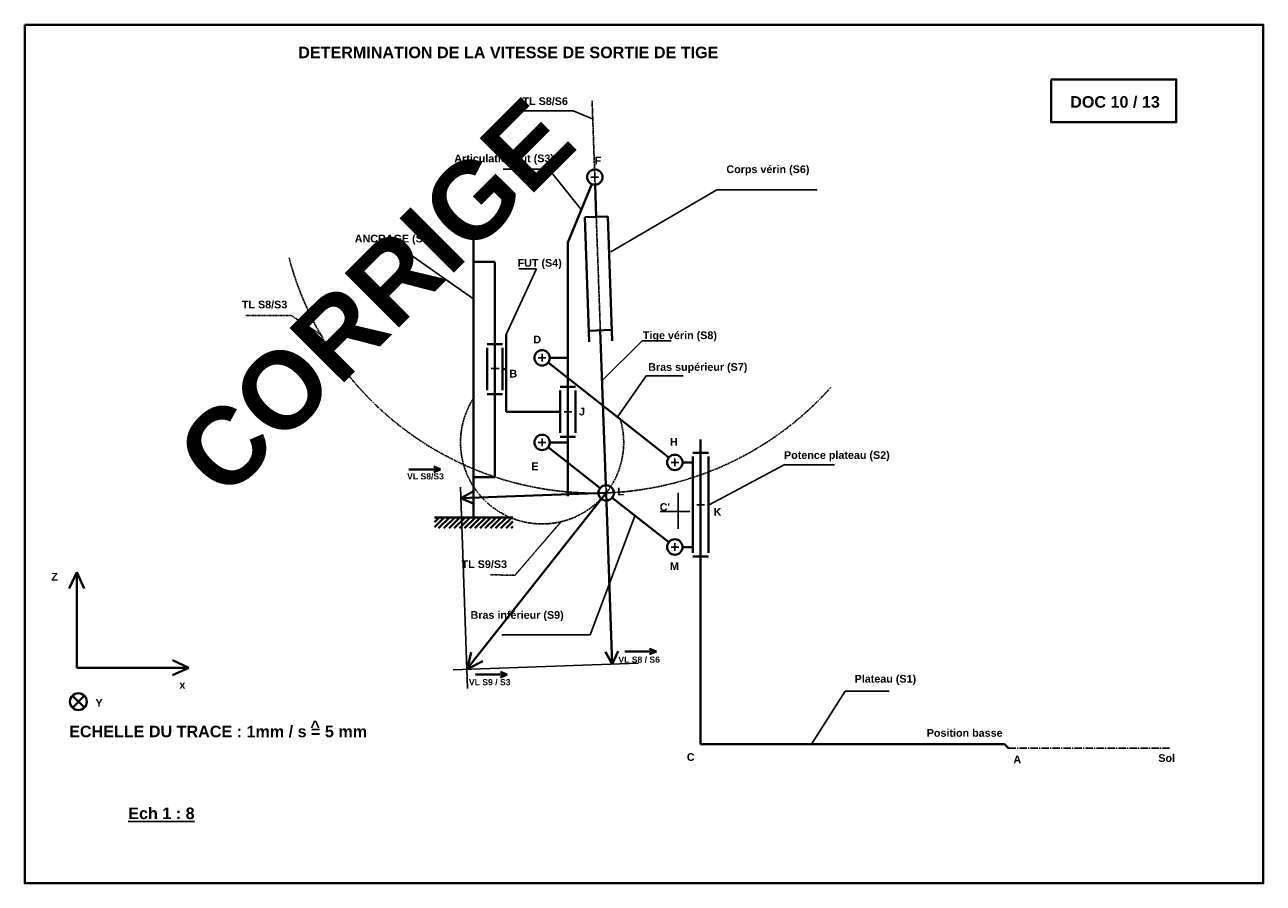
# Model space of a CAD drawing. Header units: millimetres. Extents: x -2588 to 630, y -1938 to 294.
import ezdxf

# ---------------------------------------------------------------- set-up
doc = ezdxf.new("R2010")
doc.units = ezdxf.units.MM
doc.linetypes.add('AXES2', pattern=[28.575, 19.05, -3.175, 3.175, -3.175])
doc.linetypes.add('FANTOME', pattern=[63.5, 31.75, -6.35, 6.35, -6.35, 6.35, -6.35])
for name, color, linetype, lineweight in [('ancrage S5', 5, 'Continuous', 40), ('articulation fut S3', 1, 'Continuous', 40), ('bras inférieur', 250, 'Continuous', 40), ('bras supérieur', 250, 'Continuous', 40), ('CADRE', 7, 'Continuous', 40), ('corps du vérin S6', 6, 'Continuous', 40), ('fut S4', 3, 'Continuous', 40), ('plateau S1', 4, 'Continuous', 40), ('Potence plateau', 30, 'Continuous', 40), ('tige du vérin S7', 12, 'Continuous', 40)]:
    doc.layers.add(name, color=color, linetype=linetype, lineweight=lineweight)
doc.layers.add('axes', color=7, linetype='AXES2')
doc.layers.add('plateau haut', color=7, linetype='Continuous')
doc.dimstyles.new('ISO-25', dxfattribs={"dimtxt": 2.5, "dimasz": 2.5, "dimexe": 1.25, "dimexo": 0.625, "dimtad": 1, "dimtxsty": 'Standard', "dimcen": 2.5, "dimadec": 0, "dimazin": 0, "dimtfac": 1, "dimtmove": 0, "dimatfit": 3, "dimfxl": 0, "dimarcsym": 0})

# ---------------------------------------------------------------- blocks, each defined once
blk = doc.blocks.new('REP')
at = {"layer": 'CADRE'}
for p, q in [((-2440.8, -1274.4), (-2460, -1317.1)), ((-2440.8, -1523.2), (-2440.8, -1274.4)), ((-2440.8, -1274.4), (-2421.7, -1317.1)), ((-2149.2, -1523.2), (-2191.9, -1504)), ((-2440.8, -1523.2), (-2149.2, -1523.2)), ((-2149.2, -1523.2), (-2191.9, -1542.3)), ((-2420.8, -1626.9), (-2452.1, -1596.1)), ((-2421, -1595.9), (-2451.9, -1627.2))]:
    blk.add_line(p, q, dxfattribs=at)
blk.add_circle((-2436.4, -1611.5), 21.9, dxfattribs=at)
blk.add_point((-2436.4, -1611.5), dxfattribs=at)
at = {"char_height": 20, "width": 44.226, "attachment_point": 1}
for s, insert in [('{\\fArial|b1|i0|c0|p34;Z}', (-2506.9, -1276.5)), ('{\\fArial|b1|i0|c0|p34;x}', (-2174, -1557.6)), ('{\\fArial|b1|i0|c0|p34;Y}', (-2392, -1604.7))]:
    blk.add_mtext(s, dxfattribs=dict(at, insert=insert))

msp = doc.modelspace()

# ---------------------------------------------------------------- hatches: boundary and pattern name
at = {"layer": 'ancrage S5'}
h = msp.add_hatch(dxfattribs=at)
h.set_pattern_fill('ANSI31', color=256, scale=3, style=0)
h.set_pattern_definition([(45, (-313.313, -1701.79), (-6.73519, 6.73519), [])])
h.paths.add_polyline_path([(-1421.5, -1015.1), (-1421.5, -986.9), (-1523.3, -986.9), (-1523.3, -1015.1)])
h.paths.add_polyline_path([(-1421.5, -986.9), (-1421.5, -1015.1), (-1319.4, -1015.1), (-1319.4, -986.9)])

# ---------------------------------------------------------------- linework, layer by layer
for p, q in [((-1304.8, 70.5), (-1163, 70.5)), ((-1163, 70.5), (-1112.6, 50)), ((-789.1, -134.9), (-1065.4, -296.4)), ((-529.2, -134.9), (-789.1, -134.9)), ((-1455.9, -908.5), (-1437.1, -1431.7)), ((-993.3, -1366), (-1474.7, -1383.3))]:
    msp.add_line(p, q)
for p, q in [((-1421.5, -986.9), (-1421.5, -251.9)), ((-1421.5, -321.9), (-1391.6, -321.9)), ((-1421.5, -321.9), (-1366.6, -321.9)), ((-1366.6, -882), (-1366.6, -321.9)), ((-1346.6, -536.2), (-1386.6, -536.2)), ((-1346.6, -666.2), (-1386.6, -666.2)), ((-1421.5, -882), (-1366.6, -882)), ((-1421.5, -986.9), (-1523.3, -986.9)), ((-1421.5, -986.9), (-1319.6, -986.9))]:
    msp.add_line(p, q, dxfattribs=at)
at = {"layer": 'articulation fut S3'}
for p, q in [((-1176.6, -271.9), (-1114.2, -120.4)), ((-1176.6, -271.9), (-1176.6, -931.9)), ((-1176.6, -571.9), (-1223.6, -571.9)), ((-1156.6, -647), (-1196.6, -647)), ((-1176.6, -791.9), (-1223.6, -791.9)), ((-1156.6, -777), (-1196.6, -777))]:
    msp.add_line(p, q, dxfattribs=at)
for centre in [(-1106.6, -101.9), (-1243.6, -571.9), (-1243.6, -791.9)]:
    msp.add_circle(centre, 20, dxfattribs=at)
at = {"layer": 'axes'}
msp.add_line((-31.6, -1586.9), (386.8, -1586.9), dxfattribs=at)
at = {"layer": 'bras inférieur'}
for p, q in [((-1243.6, -791.9), (-1243.6, -791.9)), ((-1243.6, -791.9), (-1243.6, -791.9)), ((-1227.9, -804.3), (-1092.8, -910.8)), ((-1061.4, -935.6), (-914.3, -1051.5))]:
    msp.add_line(p, q, dxfattribs=at)
msp.add_circle((-1077.1, -923.2), 20, dxfattribs=at)
at = {"layer": 'bras supérieur'}
msp.add_line((-1227.9, -584.3), (-914.3, -831.5), dxfattribs=at)
at = {"layer": 'CADRE'}
for p, q in [((-1589.6, -862), (-1507.4, -862)), ((-1507.4, -862), (-1525.1, -854.9)), ((-1507.4, -862), (-1525.1, -869.1)), ((-1454.9, -936.7), (-1422.6, -919.2)), ((-1077.1, -923.2), (-1454.9, -936.7)), ((-1438.9, -1382), (-1077.1, -923.2)), ((-1077.1, -923.2), (-1061.1, -1368.5)), ((-1454.9, -936.7), (-1421.4, -951.9)), ((-1438.7, -1381.8), (-1427.7, -1337.1)), ((-1061.1, -1368.5), (-1078.7, -1336.2)), ((-1061.1, -1368.5), (-1046, -1335)), ((-1029, -1335.6), (-946.7, -1335.6)), ((-946.7, -1335.6), (-964.5, -1328.5)), ((-946.7, -1335.6), (-964.5, -1342.8)), ((-1438.7, -1381.8), (-1397.8, -1360.7)), ((-1416.4, -1395.8), (-1334.1, -1395.8)), ((-1334.1, -1395.8), (-1351.9, -1388.7)), ((-1334.1, -1395.8), (-1351.9, -1402.9))]:
    msp.add_line(p, q, dxfattribs=at)
for points in [[(-2588, 294.3), (630.4, 294.3), (630.4, -1938.3), (-2588, -1938.3)], [(79, 151.9), (404.3, 151.9), (404.3, 40.7), (79, 40.7)]]:
    msp.add_lwpolyline(points, close=True, dxfattribs=at)
at = {"layer": 'corps du vérin S6'}
for p, q in [((-1105.9, -121.9), (-1102.9, -205.2)), ((-1132.9, -206.2), (-1072.9, -204.1)), ((-1132.9, -206.2), (-1121.3, -530.2)), ((-1072.9, -204.1), (-1061.3, -528.1))]:
    msp.add_line(p, q, dxfattribs=at)
at = {"layer": 'fut S4'}
for p, q in [((-1336.6, -511.3), (-1336.6, -712)), ((-1386.6, -546.2), (-1386.6, -656.2)), ((-1346.6, -546.2), (-1346.6, -656.2)), ((-1346.6, -601.2), (-1336.6, -601.2)), ((-1196.6, -657), (-1196.6, -767)), ((-1156.6, -657), (-1156.6, -767)), ((-1196.6, -712), (-1336.6, -712))]:
    msp.add_line(p, q, dxfattribs=at)
at = {"layer": 'plateau haut', "color": 5, "linetype": 'FANTOME', "ltscale": 0.1}
msp.add_line((-1113.7, 96.7), (-1061.1, -1368.5), dxfattribs=at)
at = {"layer": 'plateau haut'}
for p, q in [((-1106.6, -91.9), (-1106.6, -111.9)), ((-1116.6, -101.9), (-1096.6, -101.9)), ((-1253.6, -571.9), (-1233.6, -571.9)), ((-1243.6, -561.9), (-1243.6, -581.9)), ((-1375.6, -600), (-1355.6, -600)), ((-1365.6, -590), (-1365.6, -610)), ((-1176.6, -702), (-1176.6, -722)), ((-1186.6, -712), (-1166.6, -712)), ((-1253.6, -791.9), (-1233.6, -791.9)), ((-1243.6, -781.9), (-1243.6, -801.9)), ((-898.6, -833.9), (-898.6, -853.9)), ((-908.6, -843.9), (-888.6, -843.9)), ((-1087.1, -923.2), (-1067.1, -923.2)), ((-1077.1, -913.2), (-1077.1, -933.2)), ((-889.6, -1016.2), (-889.6, -923.2)), ((-841.6, -953.9), (-821.6, -953.9)), ((-821.6, -953.9), (-841.6, -953.9)), ((-831.6, -943.9), (-831.6, -963.9)), ((-936.8, -971.9), (-859.4, -971.9)), ((-898.6, -1053.9), (-898.6, -1073.9)), ((-908.6, -1063.9), (-888.6, -1063.9))]:
    msp.add_line(p, q, dxfattribs=at)
at = {"layer": 'plateau haut', "linetype": 'FANTOME', "ltscale": 0.01}
for p, q in [((-2013.8, -462.2), (-1895, -462.2)), ((-1895, -462.2), (-1815.1, -513.8))]:
    msp.add_line(p, q, dxfattribs=at)
at = {"layer": 'plateau haut', "color": 1, "linetype": 'FANTOME', "ltscale": 0.1}
msp.add_arc((-1106.6, -101.9), 821.8, 194.8339, 318.2485, dxfattribs=at)
at = {"layer": 'plateau haut', "linetype": 'FANTOME', "ltscale": 0.1}
msp.add_arc((-1243.6, -791.9), 212, 147.0248, 16.3274, dxfattribs=at)
at = {"layer": 'plateau S1'}
for p, q in [((-831.6, -1576.9), (-831.6, -783.9)), ((-811.6, -818.9), (-851.6, -818.9)), ((-811.6, -1088.9), (-851.6, -1088.9)), ((-831.6, -1576.9), (-41.6, -1576.9)), ((-31.6, -1586.9), (-41.6, -1576.9))]:
    msp.add_line(p, q, dxfattribs=at)
at = {"layer": 'Potence plateau'}
for p, q in [((-851.6, -1078.9), (-851.6, -828.9)), ((-811.6, -1078.9), (-811.6, -828.9)), ((-851.6, -843.9), (-878.6, -843.9)), ((-851.6, -1063.9), (-878.6, -1063.9))]:
    msp.add_line(p, q, dxfattribs=at)
for centre in [(-898.6, -843.9), (-898.6, -1063.9)]:
    msp.add_circle(centre, 20, dxfattribs=at)
at = {"layer": 'tige du vérin S7'}
for p, q in [((-1062.3, -499.4), (-1122.3, -501.6)), ((-1092.3, -500.5), (-1077.8, -903.2))]:
    msp.add_line(p, q, dxfattribs=at)

# ---------------------------------------------------------------- block references
at = {"layer": 'axes'}
msp.add_blockref('REP', (-12.3, 145.4), dxfattribs=at)

# ---------------------------------------------------------------- texts
at = {"attachment_point": 1}
for s, insert, char_height, width in [('{\\fArial|b1|i0|c0|p34;DETERMINATION DE LA VITESSE DE SORTIE DE TIGE}', (-1877.4, 237.3), 30, 1354.626), ('{\\fArial|b1|i0|c0|p34;TL S8/S6}', (-1294.5, 105.5), 20, 143.406), ('{\\fArial|b1|i0|c0|p34;DOC 10 / 13}', (128.8, 108.6), 30, 566.588), ('{\\fArial|b1|i0|c0|p34;Articulation fut (S3)}', (-1471.9, -43.3), 20, 276.936), ('{\\fArial|b1|i0|c0|p34;F}', (-1106.7, -48.8), 20, 44.226), ('{\\fArial|b1|i0|c0|p34;Corps vérin (S6)}', (-764.7, -71.5), 20, 272.088), ('{\\fArial|b1|i0|c0|p34;ANCRAGE (S5)}', (-1730.5, -251.8), 20, 232.279), ('{\\fArial|b1|i0|c0|p34;FUT (S4)}', (-1307.3, -315), 20, 125.687), ('{\\fArial|b1|i0|c0|p34;TL S8/S3}', (-2023.8, -423.2), 20, 143.406), ('{\\fArial|b1|i0|c0|p34;D}', (-1266.4, -514.3), 20, 44.226), ('{\\fArial|b1|i0|c0|p34;Tige vérin (S8)}', (-981.7, -503.3), 20, 200.993), ('{\\fArial|b1|i0|c0|p34;B}', (-1328.6, -603.1), 20, 53.866), ('{\\fArial|b1|i0|c0|p34;Bras supérieur (S7)}', (-967.9, -585.7), 20, 298.455), ('{\\fArial|b1|i0|c0|p34;J}', (-1147.8, -701.8), 20, 44.226), ('{\\fArial|b1|i0|c0|p34;H}', (-911.3, -780.2), 20, 44.226), ('{\\fArial|b1|i0|c0|p34;Potence plateau (S2)}', (-614.9, -814.8), 20, 344.013), ('{\\fArial|b1|i0|c0|p34;E}', (-1271.4, -844.1), 20, 44.226), ('{\\fArial|b1|i0|c0|p34;VL S8/S3}', (-1594.4, -872.1), 16, 143.406), ('{\\fArial|b1|i0|c0|p34;L}', (-1048.1, -909.3), 20, 44.226), ("{\\fArial|b1|i0|c0|p34;C'}", (-937.9, -950), 20, 44.226), ('{\\fArial|b1|i0|c0|p34;K}', (-797.9, -962.5), 20, 44.226), ('{\\fArial|b1|i0|c0|p34;TL S9/S3}', (-1452.8, -1098.6), 20, 143.406), ('{\\fArial|b1|i0|c0|p34;M}', (-911.3, -1104.1), 20, 44.226), ('{\\fArial|b1|i0|c0|p34;Bras inférieur (S9)}', (-1429.6, -1230.6), 20, 282.204), ('{\\fArial|b1|i0|c0|p34;VL S8 / S6}', (-1045.4, -1348.8), 16, 143.406), ('{\\fArial|b1|i0|c0|p34;VL S9 / S3}', (-1433.8, -1407.4), 16, 143.406), ('{\\fArial|b1|i0|c0|p34;Plateau (S1)}', (-431.5, -1396.6), 20, 200.993), ('{\\fArial|b1|i0|c0|p34;ECHELLE DU TRACE : 1mm / s = 5 mm}', (-2472.7, -1528.6), 30, 1354.626), ('{\\fArial|b1|i0|c0|p34;^ }', (-1845.7, -1515.2), 30, 1354.626), ('{\\fArial|b1|i0|c0|p34;Position basse}', (-244, -1537.4), 20, 200.993), ('{\\fArial|b1|i0|c0|p34;C}', (-867.5, -1600.1), 20, 44.226), ('{\\fArial|b1|i0|c0|p34;A}', (-18.8, -1606.3), 20, 44.226), ('{\\fArial|b1|i0|c0|p34;Sol}', (357.8, -1602.8), 20, 200.993), ('{\\fArial|b1|i0|c0|p34;\\LEch 1 : 8}', (-2319, -1741.5), 30, 227.316)]:
    msp.add_mtext(s, dxfattribs=dict(at, insert=insert, char_height=char_height, width=width))
at = {"insert": (-2209.2, -803.9), "char_height": 200, "width": 566.588, "attachment_point": 1, "rotation": 45}
msp.add_mtext('{\\fArial|b1|i0|c0|p34;\\C254;CORRIGE}', dxfattribs=at)

# ---------------------------------------------------------------- leaders
for points in [[(-1142.2, -186.3), (-1226.4, -81.5), (-1344.7, -81.5)], [(-1421, -419.6), (-1609.5, -286.5), (-1657.4, -286.5)], [(-1337.2, -510.9), (-1257.9, -340.4), (-1304.3, -340.4)], [(-1088.9, -632.7), (-983.5, -527.4), (-907.8, -527.4)], [(-1046.5, -724.2), (-973.1, -618.8), (-876.9, -618.8)], [(-811.6, -955.5), (-614.5, -850.2), (-483.8, -850.2)], [(-1001.9, -980.7), (-1118.8, -1292.3), (-1348, -1292.3)], [(-543.4, -1576.3), (-456.3, -1438.9), (-341.7, -1438.9)]]:
    msp.add_leader(points, dimstyle='ISO-25', override={"dimgap": 0.625, "dimtad": 0})
at = {"layer": 'plateau haut', "linetype": 'FANTOME', "ltscale": 0.01}
msp.add_leader([(-1192.9, -996.5), (-1314.2, -1137.5), (-1377.5, -1136.1)], dimstyle='ISO-25', override={"dimgap": 0.625, "dimtad": 0}, dxfattribs=at)

doc.saveas('drawing.dxf')
